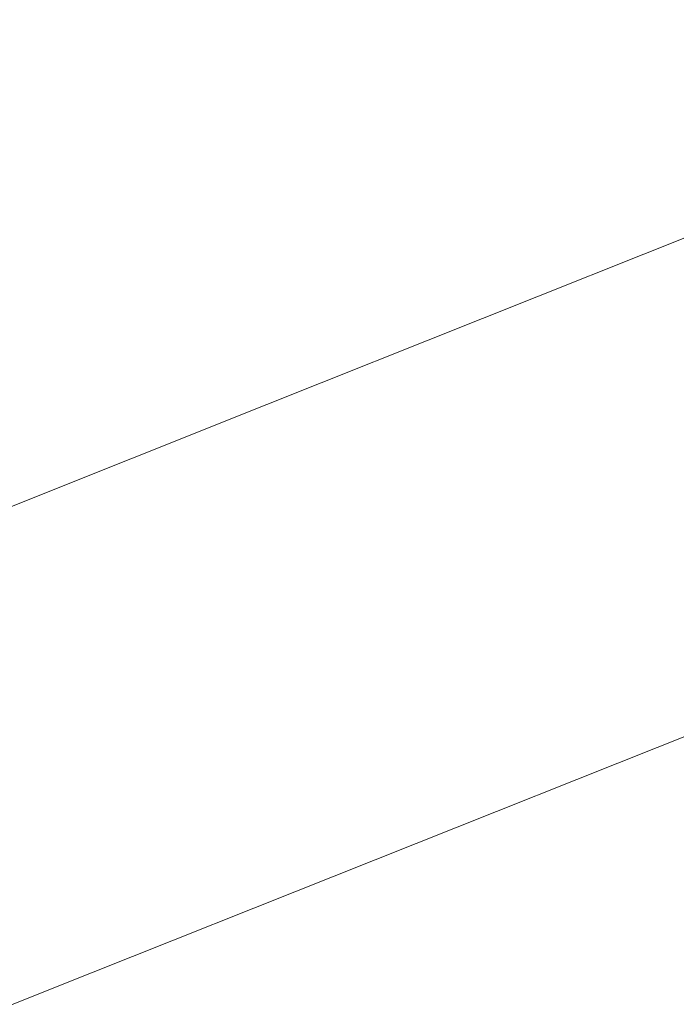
# Model space of a CAD drawing. Extents: x 1620613 to 1693141, y 557269 to 607790.
# Tile 99 of 256: x 1620789.28 to 1620790.71, y 607300.99 to 607303.14. Entities that reach past the tile are written whole.
import ezdxf

# ---------------------------------------------------------------- set-up
doc = ezdxf.new("R2010")
doc.units = 0
doc.header["$LTSCALE"] = 10
doc.header["$MEASUREMENT"] = 0
doc.linetypes.add('DGN Style 2', pattern=[7.346996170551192, 4.408197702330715, -2.938798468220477])
doc.linetypes.add('DGN Style 3', pattern=[10.28579463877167, 7.346996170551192, -2.938798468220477])
doc.layers.add('DT_X_Contour_Minor', color=136, linetype='DGN Style 3', lineweight=0)
doc.layers.add('SV_X_Top_of_Bank', color=97, linetype='DGN Style 2', lineweight=0)

# ---------------------------------------------------------------- blocks, each defined once
blk = doc.blocks.new('*U1004')
at = {"layer": 'DT_X_Contour_Minor', "transparency": 33554559, "flags": 128}
for points, elevation in [([(-26.4221577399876, 51.95833175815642), (-27.71982852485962, 51.03469212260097), (-27.97437398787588, 50.85364810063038), (-28.18186575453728, 50.70636159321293), (-28.34230382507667, 50.59283259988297), (-28.4556881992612, 50.51306112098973), (-28.69530826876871, 50.34534719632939), (-28.85981133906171, 50.20753661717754), (-29.17360549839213, 49.91989032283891), (-29.63669074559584, 49.48240831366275), (-30.24906708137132, 48.8950905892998), (-32.08112542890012, 47.12912903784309), (-32.72328845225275, 46.49489483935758), (-33.27573376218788, 45.91666340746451), (-33.73846135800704, 45.39443474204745), (-34.11147124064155, 44.92820884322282), (-34.98654064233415, 43.75961013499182), (-35.37127004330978, 43.30610329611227), (-35.86915619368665, 42.82203181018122), (-36.48019909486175, 42.30739567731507), (-37.20439874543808, 41.76219489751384), (-39.28647348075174, 40.2675732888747), (-39.98611710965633, 39.74158006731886), (-40.52349194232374, 39.28456660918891), (-40.89859798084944, 38.89653291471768), (-41.11143522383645, 38.57747898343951), (-41.46264281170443, 37.81864151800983), (-41.56407973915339, 37.53517833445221), (-41.60498482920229, 37.25391688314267), (-41.58535808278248, 36.97485716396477), (-41.50519949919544, 36.69799917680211), (-40.98988515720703, 35.41113261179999), (-41.36458870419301, 35.2114997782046), (-41.40116681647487, 35.18857666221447), (-41.35031391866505, 35.20536424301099), (-41.21203001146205, 35.26186252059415), (-40.98631509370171, 35.35807149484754), (-40.26783396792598, 35.66757635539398), (-40.02239461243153, 35.74966068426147), (-39.8249373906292, 35.76378502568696), (-39.6754623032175, 35.70994937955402), (-39.57396934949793, 35.58815374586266), (-39.36729765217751, 35.17275207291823), (-39.29846415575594, 35.03223562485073), (-39.24696743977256, 34.92223753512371), (-39.21280750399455, 34.84275780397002), (-39.19598434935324, 34.79379643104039), (-39.17423830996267, 34.70392391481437), (-39.19917079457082, 34.65937235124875), (-39.29027777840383, 34.59312204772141), (-39.44755926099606, 34.50517300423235), (-39.67101524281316, 34.39552522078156), (-40.35513052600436, 34.07419947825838), (-40.58325396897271, 33.96678022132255), (-40.75453783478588, 33.8855167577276), (-40.86898212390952, 33.83040908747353), (-40.92658683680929, 33.80145721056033), (-41.00441330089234, 33.7591265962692), (-41.04055930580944, 33.73462800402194), (-41.09062747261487, 33.69288018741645), (-41.15461780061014, 33.63388314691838), (-41.2325302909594, 33.55763688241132), (-41.45885981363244, 33.33131454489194), (-41.55081032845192, 33.24771939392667), (-41.65691473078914, 33.16667569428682), (-41.77717302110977, 33.08818344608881), (-41.91158519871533, 33.01224264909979), (-42.28888952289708, 32.81313579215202), (-42.41095057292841, 32.74687478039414), (-42.49415548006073, 32.69742188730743), (-42.53850424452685, 32.66477711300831), (-42.54399686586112, 32.64894045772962), (-42.50683566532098, 32.62912020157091), (-42.53423417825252, 32.60898901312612), (-42.64430061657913, 32.56346063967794), (-42.83703498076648, 32.49253508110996), (-43.11243727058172, 32.39621233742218), (-43.95706727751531, 32.10548877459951), (-44.25215094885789, 32.00285932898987), (-44.50392945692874, 31.91301366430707), (-44.71240280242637, 31.83595178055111), (-44.8775709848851, 31.77167367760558), (-45.26027925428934, 31.61731044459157), (-45.38764896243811, 31.56564027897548), (-45.48272688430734, 31.5264022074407), (-45.54551302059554, 31.49959622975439), (-45.5760073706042, 31.48522234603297), (-45.61426992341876, 31.46346811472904), (-45.66447487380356, 31.43806682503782), (-45.78639281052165, 31.37817862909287), (-45.98002373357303, 31.28380352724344), (-46.24536764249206, 31.15494151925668), (-47.04856871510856, 30.7653269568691), (-47.38836151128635, 30.6047740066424), (-47.80533909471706, 30.41532607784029), (-48.29950146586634, 30.19698317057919), (-48.87084862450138, 29.94974528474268), (-50.49735409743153, 29.25191761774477), (-51.13303793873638, 28.97905882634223), (-51.8202103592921, 28.68385320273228), (-52.55887135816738, 28.3663007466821), (-53.3490209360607, 28.02640145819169), (-55.52473791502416, 27.09020757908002), (-56.49371372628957, 26.66848666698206), (-57.76885342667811, 26.10546933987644), (-59.35015701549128, 25.40115559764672), (-61.23762449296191, 24.55554544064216), (-66.6790896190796, 22.11218980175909), (-68.57485017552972, 21.26142299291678), (-70.18103300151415, 20.54163929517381), (-71.49763809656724, 19.95283870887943), (-72.52466546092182, 19.49502123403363), (-74.8773014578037, 18.44881878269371), (-75.91999211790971, 17.98397094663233), (-77.28358709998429, 17.37407927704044), (-78.96808640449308, 16.61914377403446), (-80.97349003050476, 15.71916443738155), (-86.74910546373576, 13.12582776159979), (-88.72374219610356, 12.23877836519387), (-90.31594081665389, 11.52263268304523), (-91.52570132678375, 10.97739071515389), (-92.3530237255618, 10.60305246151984), (-94.04929930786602, 9.832688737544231), (-94.68466071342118, 9.54443124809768), (-95.31853824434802, 9.257431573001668), (-95.95093189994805, 8.971689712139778), (-96.58184168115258, 8.687205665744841), (-98.26228926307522, 7.930258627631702), (-98.89682115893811, 7.644555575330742), (-99.54008116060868, 7.355156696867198), (-100.1920692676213, 7.06206199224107), (-100.8527854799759, 6.765271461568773), (-102.6263328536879, 5.968902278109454), (-103.2449727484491, 5.690073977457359), (-103.7707319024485, 5.450865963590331), (-104.2036103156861, 5.251278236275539), (-104.5436079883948, 5.091310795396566), (-105.3264274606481, 4.717558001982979), (-105.6287788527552, 4.573821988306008), (-105.9487184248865, 4.422928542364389), (-106.2862461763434, 4.264877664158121), (-106.6413621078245, 4.099669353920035), (-107.6117888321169, 3.649570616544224), (-107.9746458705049, 3.481720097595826), (-108.3353969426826, 3.315742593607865), (-108.6940420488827, 3.151638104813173), (-109.0505811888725, 2.989406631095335), (-109.9985442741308, 2.55928672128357), (-110.3086120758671, 2.420033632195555), (-110.5278431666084, 2.324864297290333), (-110.6562375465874, 2.273778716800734), (-110.6937952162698, 2.266776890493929), (-110.6728333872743, 2.306883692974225), (-110.6862926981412, 2.310373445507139), (-110.7423920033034, 2.290762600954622), (-110.8411313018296, 2.24805115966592), (-110.9825105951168, 2.182239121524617), (-111.4163753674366, 1.975939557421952), (-111.5617474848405, 1.90787255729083), (-111.6724652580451, 1.858396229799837), (-111.7485286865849, 1.827510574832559), (-111.7899377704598, 1.815215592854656), (-111.8541562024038, 1.807216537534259), (-111.8952114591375, 1.794595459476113), (-111.9702134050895, 1.76273151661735), (-112.0791620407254, 1.71162470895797), (-112.2220573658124, 1.641275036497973), (-112.6483738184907, 1.428018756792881), (-112.8175543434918, 1.34328058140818), (-113.0053585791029, 1.249008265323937), (-113.2117865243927, 1.145201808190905), (-113.4368381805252, 1.031861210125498), (-114.0618075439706, 0.7169074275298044), (-114.2700324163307, 0.618599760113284), (-114.4259800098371, 0.5598920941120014), (-114.5296503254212, 0.5407844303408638), (-114.5810433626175, 0.5612767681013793), (-114.6483884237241, 0.6687230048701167), (-114.6723631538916, 0.7065127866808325), (-114.6937785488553, 0.7392974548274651), (-114.7126346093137, 0.7670770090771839), (-114.7289313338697, 0.7898514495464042), (-114.799010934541, 0.884453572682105), (-115.0863380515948, 0.9425401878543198), (-115.1710306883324, 0.9323459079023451), (-115.3019684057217, 0.8768688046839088), (-115.4791512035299, 0.7761088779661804), (-115.702579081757, 0.6300661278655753), (-116.3600468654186, 0.180241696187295), (-116.6101513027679, -0.01975269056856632), (-116.8673637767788, -0.2823675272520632), (-117.131684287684, -0.6076028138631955), (-117.4031128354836, -0.995458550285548), (-118.1363996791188, -2.11323444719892), (-118.4312717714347, -2.533009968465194), (-118.765922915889, -2.954004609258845), (-119.1403531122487, -3.376218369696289), (-119.5545623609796, -3.79965124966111), (-120.712159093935, -4.930431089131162), (-121.2576473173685, -5.398751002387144), (-122.025914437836, -5.955625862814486), (-123.0169604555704, -6.601055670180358), (-124.2307853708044, -7.33504042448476), (-127.7646903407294, -9.410406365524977), (-129.0504631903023, -10.16678530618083), (-130.2573530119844, -10.87939767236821), (-131.3853598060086, -11.54824346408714), (-132.4344835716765, -12.17332268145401), (-135.1269695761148, -13.78184516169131), (-136.0246570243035, -14.31878836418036), (-136.6983548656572, -14.72322611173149), (-137.1480630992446, -14.99515840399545), (-137.3737817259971, -15.13458524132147), (-137.677045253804, -15.32971620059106), (-137.9974270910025, -15.53586171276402), (-138.7311249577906, -16.00795002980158), (-139.8781388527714, -16.74598115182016), (-141.4384687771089, -17.74995507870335), (-146.1504366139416, -20.78180929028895), (-147.8899061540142, -21.88109677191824), (-149.5743388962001, -22.90506855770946), (-151.2037348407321, -23.85372464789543), (-152.7780939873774, -24.72706504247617), (-156.9030026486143, -26.95555183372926), (-158.2580997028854, -27.68774060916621), (-159.2297093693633, -28.21294184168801), (-159.8178316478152, -28.53115553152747), (-160.0224665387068, -28.64238167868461), (-160.0568430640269, -28.66300134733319), (-160.0893978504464, -28.68125328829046), (-160.1612798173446, -28.72054435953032), (-160.2724889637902, -28.78087456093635), (-160.4230252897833, -28.8622438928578), (-160.8768917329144, -29.10728095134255), (-161.2334875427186, -29.31818412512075), (-161.9628751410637, -29.7671158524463), (-163.0650545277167, -30.45407613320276), (-164.540025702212, -31.3790649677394), (-168.9703378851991, -34.16307326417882), (-170.4930653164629, -35.11789278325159), (-171.7385134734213, -35.89434511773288), (-172.7066823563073, -36.49243026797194), (-173.3975719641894, -36.91214823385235), (-174.8702385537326, -37.79357323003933), (-175.577311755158, -38.18167739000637), (-176.5940314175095, -38.68492112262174), (-177.9203975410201, -39.30330442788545), (-179.5564101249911, -40.0368273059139), (-184.331972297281, -42.14640774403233), (-185.9600141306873, -42.86267835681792), (-187.2624680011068, -43.4293048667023), (-188.2393339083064, -43.84628727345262), (-188.890611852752, -44.11362557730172), (-190.1932357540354, -44.62700225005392), (-190.8766222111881, -44.90431178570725), (-191.9498136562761, -45.35120788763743), (-193.4128100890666, -45.9676905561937), (-195.265611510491, -46.75375979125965), (-200.7261552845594, -49.0760598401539), (-202.5265453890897, -49.8416973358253), (-203.8323078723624, -50.39688478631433), (-204.6434427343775, -50.74162219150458), (-204.9599499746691, -50.87590955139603), (-205.1444657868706, -50.9534091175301), (-205.4094279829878, -51.06469744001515), (-206.0659277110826, -51.34043773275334), (-207.1139649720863, -51.78062999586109), (-208.5535397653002, -52.38527422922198), (-212.9144559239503, -54.21692814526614), (-214.4953707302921, -54.87517555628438), (-215.9674280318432, -55.47617735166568), (-217.3306278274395, -56.01993353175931), (-218.5849701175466, -56.50644409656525), (-221.7847395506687, -57.72747811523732), (-222.8509311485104, -58.13458622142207), (-223.6496788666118, -58.44013502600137), (-224.1809827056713, -58.64412452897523), (-224.4448426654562, -58.74655473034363), (-224.7918773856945, -58.88428953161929), (-225.0772514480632, -58.99538952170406), (-225.673097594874, -59.22538839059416), (-226.5794158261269, -59.57428613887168), (-227.796206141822, -60.04208276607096), (-231.4549430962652, -61.44807227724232), (-232.9376689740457, -62.02218422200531), (-234.6417938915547, -62.69002792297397), (-236.5673178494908, -63.4516033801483), (-238.7142408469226, -64.3069105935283), (-244.7345675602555, -66.71270550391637), (-246.739514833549, -67.51349833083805), (-248.2391116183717, -68.111530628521), (-249.2333579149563, -68.50680239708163), (-249.72225372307, -68.69931363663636), (-250.3521752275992, -68.94232956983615), (-250.7275681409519, -69.0684500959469), (-251.3813057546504, -69.26454972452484), (-252.313388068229, -69.53062845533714), (-253.523815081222, -69.86668628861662), (-257.1227467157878, -70.85614598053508), (-258.6074759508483, -71.22436795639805), (-260.3624649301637, -71.58693911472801), (-262.3877136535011, -71.94385945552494), (-264.6832221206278, -72.2951289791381), (-271.1649243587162, -73.22431328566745), (-272.2743608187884, -73.87685941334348), (-270.7413935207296, -75.13760956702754), (-266.5660224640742, -77.00656374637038), (-259.7482476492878, -79.48372195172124), (-238.0443097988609, -86.90041586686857), (-230.9031500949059, -89.32110521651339), (-225.7576243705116, -91.02065282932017), (-222.6077326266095, -91.99905870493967), (-221.453474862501, -92.2563228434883), (-221.0362994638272, -91.98083823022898), (-220.7937196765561, -91.94951449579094), (-220.3788618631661, -92.06215675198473), (-219.7917260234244, -92.31876499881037), (-219.0323121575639, -92.71933923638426), (-216.7775044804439, -93.9794918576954), (-215.9991035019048, -94.38683808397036), (-215.3550063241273, -94.66376229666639), (-214.8452129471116, -94.81026449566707), (-214.4697233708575, -94.82634468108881), (-213.0308142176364, -94.59706751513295), (-209.0644522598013, -93.2959824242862), (-208.0970566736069, -93.20292095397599), (-206.8947393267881, -93.48134443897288), (-205.4575002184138, -94.13125287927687), (-203.7853393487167, -95.15264627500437), (-199.0130146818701, -98.3716752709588), (-197.5992905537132, -99.25004037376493), (-196.9373616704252, -99.47086393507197), (-197.0272280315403, -99.03414595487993), (-197.8688896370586, -97.93988643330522), (-201.1157142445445, -94.14513898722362), (-202.1445991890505, -92.86694454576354), (-202.7961355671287, -91.87842180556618), (-203.0703233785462, -91.1795707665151), (-202.9671626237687, -90.77039142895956), (-201.6052657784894, -89.53678849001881), (-196.2946542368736, -87.53550001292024), (-195.1693159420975, -87.08935588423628), (-194.06927743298, -86.60861856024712), (-192.994538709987, -86.09328804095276), (-191.9450997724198, -85.54336432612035), (-189.1803289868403, -84.0307768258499), (-188.1064418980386, -83.47586562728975), (-186.9583587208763, -82.94557265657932), (-185.7360794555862, -82.43989791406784), (-184.4396041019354, -81.9588413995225), (-180.8834083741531, -80.70884833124), (-179.6824118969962, -80.28517202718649), (-178.7465692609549, -79.95163791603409), (-178.0758804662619, -79.70824599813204), (-177.6703455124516, -79.55499627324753), (-176.9424574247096, -79.26651993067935), (-176.675729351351, -79.16141957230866), (-176.4214611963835, -79.06247575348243), (-176.1796529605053, -78.96968847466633), (-175.9503046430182, -78.88305773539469), (-175.3553223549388, -78.6602511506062), (-174.762106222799, -78.4298333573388), (-173.4286945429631, -77.90568491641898), (-171.3550873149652, -77.08780582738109), (-168.5412845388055, -75.9761960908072), (-160.0508830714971, -72.6202625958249), (-157.2561313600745, -71.51578799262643), (-155.2396773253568, -70.71931430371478), (-154.001520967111, -70.2308415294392), (-153.5416622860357, -70.0503696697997), (-153.3531027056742, -69.97977926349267), (-153.2682810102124, -69.9421778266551), (-153.155235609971, -69.88231632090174), (-153.0139665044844, -69.800194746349), (-152.8444736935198, -69.69581310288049), (-152.3548612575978, -69.38778196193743), (-152.1645990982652, -69.27370018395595), (-151.9610219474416, -69.16247820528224), (-151.74412980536, -69.05411602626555), (-151.5139226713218, -68.94861364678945), (-150.8822836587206, -68.6710870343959), (-150.2915771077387, -68.4260573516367), (-148.9931867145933, -67.89911326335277), (-146.9871124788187, -67.09025476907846), (-144.2733544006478, -65.99948186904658), (-136.0930877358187, -62.71486826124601), (-133.3686395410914, -61.62607873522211), (-131.3304949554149, -60.82317036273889), (-129.9786539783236, -60.30614314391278), (-129.313116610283, -60.07499707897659), (-128.4534217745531, -59.83978244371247), (-128.1407040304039, -59.72982814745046), (-127.8473219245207, -59.57637623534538), (-127.573275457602, -59.3794267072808), (-127.3185646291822, -59.13897956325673), (-126.1750305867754, -57.91539845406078), (-125.6638016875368, -57.54778814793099), (-125.5201019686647, -57.45771540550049), (-125.3081009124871, -57.34504445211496), (-125.027798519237, -57.20977528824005), (-124.67919478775, -57.05190791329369), (-123.658516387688, -56.60079729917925), (-123.3162236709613, -56.45018668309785), (-123.0548543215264, -56.33668779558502), (-122.8744083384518, -56.26030063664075), (-122.774885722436, -56.22102520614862), (-122.6173899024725, -56.16577302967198), (-122.578404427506, -56.13100091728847), (-122.5795698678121, -56.06812371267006), (-122.6208862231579, -55.97714141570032), (-122.702353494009, -55.85805402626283), (-123.176219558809, -55.23673432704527), (-123.2689925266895, -55.26020671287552), (-123.27880088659, -55.26118479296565), (-123.2684661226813, -55.25405943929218), (-123.2379882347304, -55.2388306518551), (-123.1873672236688, -55.21549843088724), (-123.0255203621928, -55.14247459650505), (-122.9375661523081, -55.10604744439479), (-122.7950886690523, -55.05153386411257), (-122.5980879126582, -54.97893385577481), (-122.3465638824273, -54.88824741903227), (-121.6031354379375, -54.62230168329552), (-121.3172286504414, -54.51236278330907), (-121.0170796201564, -54.38200538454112), (-120.7026883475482, -54.2312294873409), (-120.3740548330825, -54.06003509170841), (-119.4787091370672, -53.57629203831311), (-119.1806481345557, -53.41567858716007), (-118.9579743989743, -53.29664552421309), (-118.8106879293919, -53.2191928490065), (-118.7387887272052, -53.18332056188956), (-118.6475738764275, -53.14310164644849), (-118.5940182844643, -53.11962995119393), (-118.5017626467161, -53.07937905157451), (-118.370806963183, -53.02234894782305), (-118.2011512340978, -52.94853963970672), (-117.697135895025, -52.72934254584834), (-117.5315163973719, -52.65704004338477), (-117.4126694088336, -52.60453035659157), (-117.3405949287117, -52.57181348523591), (-117.3152929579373, -52.5588894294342), (-117.3101843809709, -52.55081570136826), (-117.2631252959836, -52.52895948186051), (-117.1257794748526, -52.46944611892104), (-116.8981469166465, -52.37227561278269), (-116.5802276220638, -52.23744796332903), (-115.6120605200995, -51.82769804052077), (-115.2194286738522, -51.65870471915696), (-114.7676584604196, -51.45903719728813), (-114.2567498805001, -51.22869547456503), (-113.6867029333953, -50.96767955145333), (-112.0877265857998, -50.23073815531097), (-111.4670962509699, -49.94613143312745), (-110.8044375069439, -49.64501731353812), (-110.0997503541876, -49.32739579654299), (-109.3530347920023, -48.99326688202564), (-107.3057554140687, -48.08024658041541), (-106.5441058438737, -47.74109617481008), (-105.794616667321, -47.40841018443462), (-105.0572878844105, -47.08218860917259), (-104.3321194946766, -46.76243144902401), (-102.4145509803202, -45.91836490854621), (-101.5012583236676, -45.51471419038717), (-100.1995567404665, -44.93681194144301), (-98.50944623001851, -44.18465816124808), (-96.43092679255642, -43.25825285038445), (-90.37032972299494, -40.55550331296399), (-88.25751306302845, -39.61251305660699), (-86.46451088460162, -38.81060444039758), (-84.9913231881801, -38.14977746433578), (-83.8379499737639, -37.63003212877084), (-81.18870737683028, -36.43215342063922), (-80.25277914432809, -36.00904832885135), (-79.43192639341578, -35.63814208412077), (-78.72614912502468, -35.31943468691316), (-78.13544733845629, -35.05292613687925), (-76.71367655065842, -34.4118351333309), (-75.96444420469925, -34.0753918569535), (-74.78307525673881, -33.54688028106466), (-73.16956970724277, -32.82630040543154), (-71.1239275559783, -31.91365223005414), (-65.0926996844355, -29.22383269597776), (-63.05558418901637, -28.31482348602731), (-61.46765860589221, -27.60516050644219), (-60.32892293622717, -27.09484375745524), (-59.63937717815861, -26.78387323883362), (-58.39950837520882, -26.22041349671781), (-57.97896558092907, -26.02894983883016), (-57.64723880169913, -25.8771536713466), (-57.40432803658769, -25.7650249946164), (-57.25023328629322, -25.69256380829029), (-56.95773530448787, -25.55222396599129), (-56.81331861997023, -25.48196517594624), (-56.59944205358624, -25.37644368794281), (-56.31610560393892, -25.23565950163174), (-55.96330927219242, -25.05961261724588), (-54.92990587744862, -24.54313732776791), (-54.55293985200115, -24.35628810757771), (-54.19709432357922, -24.18309691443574), (-53.86236929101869, -24.02356374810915), (-53.54876475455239, -23.87768860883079), (-52.74064665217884, -23.50689893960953), (-52.47525161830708, -23.38610528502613), (-52.28515509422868, -23.30181657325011), (-52.17035707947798, -23.25403280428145), (-52.13085757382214, -23.24275397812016), (-52.12592357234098, -23.26135036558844), (-52.10117963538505, -23.25621700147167), (-52.03064832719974, -23.22686961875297), (-51.91432964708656, -23.17330821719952), (-51.75222359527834, -23.09553279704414), (-51.25889096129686, -22.85584631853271), (-51.05811752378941, -22.75836918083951), (-50.82579668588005, -22.64570262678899), (-50.56192844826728, -22.51784665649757), (-50.2665128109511, -22.37480126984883), (-49.43667457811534, -21.97309435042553), (-49.17018562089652, -21.84487856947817), (-48.99309742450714, -21.7615114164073), (-48.90540998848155, -21.72299289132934), (-48.90712331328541, -21.72932299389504), (-49.03089319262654, -21.80600143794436), (-49.05063169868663, -21.82155339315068), (-49.01701980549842, -21.81070042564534), (-48.93005751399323, -21.77344253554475), (-48.7897448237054, -21.70977972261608), (-48.34444378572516, -21.50480565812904), (-48.17551681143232, -21.45221952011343), (-48.00271166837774, -21.44819165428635), (-47.82602835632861, -21.49272206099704), (-47.64546687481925, -21.58581074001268), (-46.7937975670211, -22.13352721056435), (-42.2364000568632, -18.93331495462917), (-41.3104534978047, -18.22286632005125), (-40.48578418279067, -17.46303995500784), (-39.76239211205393, -16.65383585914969), (-39.140277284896, -15.79525403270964), (-37.61634073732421, -13.43986552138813), (-37.04584322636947, -12.63717082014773), (-36.47730310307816, -11.99562810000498), (-35.91072036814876, -11.51523736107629), (-35.34609502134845, -11.19599860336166), (-33.84303728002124, -10.55956455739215), (-33.33886044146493, -10.34608286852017), (-32.95362323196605, -10.18296333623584), (-32.68732565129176, -10.07020596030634), (-32.53996769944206, -10.00781074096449), (-32.30559933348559, -9.908573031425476), (-31.90467404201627, -9.634235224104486), (-30.87767444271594, -8.885650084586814), (-29.22460053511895, -7.662817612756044), (-26.9454523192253, -5.96573780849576), (-20.03295799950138, -0.8078618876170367), (-17.72287080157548, 0.9096714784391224), (-15.97697994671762, 2.193864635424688), (-14.79528543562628, 3.044717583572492), (-14.17778726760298, 3.462230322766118), (-13.28338727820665, 3.997810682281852), (-12.96057946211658, 4.195819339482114), (-12.66295600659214, 4.388160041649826), (-12.39051691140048, 4.574832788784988), (-12.14326217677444, 4.75583758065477), (-11.51749536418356, 5.230959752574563), (-11.00479138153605, 5.565659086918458), (-9.93600454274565, 6.213415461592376), (-8.311134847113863, 7.174228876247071), (-6.130182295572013, 8.448099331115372), (0.4271349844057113, 12.26249659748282), (2.594258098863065, 13.52337980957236), (4.177639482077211, 14.44523149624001), (5.177279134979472, 15.02805165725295), (5.593177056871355, 15.27184029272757), (5.923915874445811, 15.46990128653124), (6.12780222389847, 15.59505155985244), (6.49140715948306, 15.82195663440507), (7.014730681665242, 16.15061651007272), (7.697772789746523, 16.58103118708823), (11.25797932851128, 18.82706088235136), (20.18971190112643, 20.77616461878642), (21.90178052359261, 21.057118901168), (23.21010100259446, 21.06465157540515), (24.11467333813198, 20.7987626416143), (24.61549753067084, 20.25945209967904), (26.01059809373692, 17.10468581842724)], 2.200041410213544), ([(-28.66335585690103, 51.7220972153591), (-29.30004596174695, 51.26892201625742), (-29.42493632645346, 51.18009445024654), (-29.52674023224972, 51.10782969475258), (-29.60545768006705, 51.05212774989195), (-29.66108866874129, 51.01298861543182), (-29.77865602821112, 50.93070133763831), (-29.85936793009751, 50.86308585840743), (-30.01332811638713, 50.72195487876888), (-30.24053658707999, 50.50730839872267), (-30.54099334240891, 50.21914641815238), (-31.4398757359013, 49.35269380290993), (-31.75494705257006, 49.04151269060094), (-32.02599920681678, 48.7578088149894), (-32.25303219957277, 48.50158217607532), (-32.43604603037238, 48.27283277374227), (-32.86539069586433, 47.69947068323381), (-33.16645912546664, 47.39634373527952), (-33.74765591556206, 46.91698445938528), (-34.60898106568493, 46.26139285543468), (-35.75043457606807, 45.42956892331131), (-39.16781508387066, 42.9763953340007), (-40.31616411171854, 42.11306466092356), (-41.19817581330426, 41.36295283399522), (-41.81385018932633, 40.72605985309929), (-42.16318723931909, 40.20238571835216), (-42.73963627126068, 38.95687982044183), (-42.90612817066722, 38.49162199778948), (-42.97326709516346, 38.02997795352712), (-42.94105304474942, 37.57194768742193), (-42.8094860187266, 37.1175311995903), (-41.96368295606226, 35.00535307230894), (-42.23085186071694, 34.86301205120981), (-42.26887846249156, 34.84078360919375), (-42.26845730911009, 34.83510157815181), (-42.22958840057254, 34.84596595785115), (-42.15227173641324, 34.87337674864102), (-41.70174920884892, 35.03990206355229), (-41.55750328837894, 34.74459908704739), (-41.52192420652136, 34.67397008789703), (-41.47700664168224, 34.58864150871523), (-41.4227505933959, 34.48861334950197), (-41.35915606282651, 34.37388561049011), (-41.04059179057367, 33.80419047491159), (-41.33739384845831, 33.50739783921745), (-41.41715527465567, 33.43902560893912), (-41.52923867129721, 33.36110576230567), (-41.67364403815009, 33.27363829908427), (-41.85037137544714, 33.17662321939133), (-42.36474023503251, 32.90518618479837), (-42.53114278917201, 32.8148543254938), (-42.64457380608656, 32.7474365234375), (-42.70503328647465, 32.70293277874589), (-42.71252122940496, 32.68134309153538), (-42.66186036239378, 32.65432266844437), (-42.67755569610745, 32.63433251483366), (-42.7626373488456, 32.59462737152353), (-42.91710532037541, 32.53520723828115), (-43.14095960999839, 32.45607211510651), (-43.83041947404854, 32.2187584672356), (-44.07882419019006, 32.13194548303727), (-44.30694344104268, 32.04949176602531), (-44.51477722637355, 31.9713973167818), (-44.70232554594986, 31.8976621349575), (-45.17540711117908, 31.70684733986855), (-45.33285409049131, 31.64297570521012), (-45.4503838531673, 31.59447189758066), (-45.52799640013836, 31.56133591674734), (-45.56569173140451, 31.54356776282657), (-45.61298965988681, 31.5166764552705), (-45.67505008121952, 31.48527686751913), (-45.82575790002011, 31.41124658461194), (-46.06511311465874, 31.29458560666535), (-46.39311572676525, 31.1352939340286), (-47.38598588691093, 30.65367521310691), (-47.77893061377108, 30.46683042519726), (-48.21311217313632, 30.26751010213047), (-48.68853056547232, 30.05571424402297), (-49.20518579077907, 29.83144285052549), (-50.63791550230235, 29.21675175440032), (-51.19786635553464, 28.97640033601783), (-51.80317163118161, 28.71636440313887), (-52.45383132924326, 28.4366439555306), (-53.14984545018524, 28.13723899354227), (-55.06635566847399, 27.31257974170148), (-55.97075848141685, 26.91826044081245), (-57.24658425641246, 26.35379697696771), (-58.89383299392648, 25.61918935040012), (-60.91250469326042, 24.71443756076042), (-66.79085984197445, 22.07490723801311), (-68.81696076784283, 21.16555793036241), (-70.48649718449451, 20.41715774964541), (-71.79946909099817, 19.8297066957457), (-72.75587648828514, 19.40320476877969), (-74.83087686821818, 18.4804651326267), (-75.80085483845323, 18.04787272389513), (-77.15453846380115, 17.44215022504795), (-78.89192774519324, 16.66329763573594), (-81.01302268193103, 15.71131495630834), (-87.18088338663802, 12.94185435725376), (-89.27493008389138, 12.00123585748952), (-90.93117464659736, 11.25647580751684), (-92.14961707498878, 10.70757420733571), (-92.93025736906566, 10.35453105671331), (-94.42822864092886, 9.674227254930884), (-94.98931266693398, 9.419668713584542), (-95.5490862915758, 9.16622094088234), (-96.10754951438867, 8.913883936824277), (-96.66470233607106, 8.662657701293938), (-98.14869599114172, 7.994202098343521), (-98.72580298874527, 7.734375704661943), (-99.34412873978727, 7.456238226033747), (-100.0036732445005, 7.159789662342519), (-100.7044365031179, 6.845030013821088), (-102.6280968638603, 5.981256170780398), (-103.2917161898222, 5.682352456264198), (-103.8398288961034, 5.433471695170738), (-104.2724349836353, 5.234613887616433), (-104.5895344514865, 5.085779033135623), (-105.281124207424, 4.755583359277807), (-105.5584339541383, 4.62387002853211), (-105.871670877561, 4.476376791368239), (-106.2208349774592, 4.313103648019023), (-106.6059262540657, 4.134050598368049), (-107.6807392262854, 3.635535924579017), (-108.0726961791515, 3.454136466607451), (-108.4424573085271, 3.283824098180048), (-108.7900226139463, 3.124598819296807), (-109.1153920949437, 2.976460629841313), (-109.9534496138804, 2.596208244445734), (-110.2272938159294, 2.473625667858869), (-110.4202832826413, 2.391067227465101), (-110.5324180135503, 2.348532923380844), (-110.5636980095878, 2.346022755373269), (-110.5393050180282, 2.392694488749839), (-110.5549674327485, 2.396755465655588), (-110.6202494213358, 2.37393459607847), (-110.7351509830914, 2.324231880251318), (-110.8996721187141, 2.247647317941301), (-111.4045545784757, 2.007579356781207), (-111.5737221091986, 1.9283707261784), (-111.7025628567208, 1.870795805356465), (-111.7910768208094, 1.834854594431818), (-111.8392640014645, 1.820547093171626), (-111.9139941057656, 1.811238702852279), (-111.961769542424, 1.796551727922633), (-112.049048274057, 1.759472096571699), (-112.1758303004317, 1.699999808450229), (-112.342115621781, 1.618134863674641), (-112.8382142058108, 1.369971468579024), (-113.0243978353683, 1.276749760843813), (-113.2108747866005, 1.183207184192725), (-113.3976450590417, 1.089343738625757), (-113.5847086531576, 0.9951594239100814), (-114.0839359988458, 0.7435734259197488), (-114.2528334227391, 0.6691401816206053), (-114.3851051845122, 0.6345299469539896), (-114.4807512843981, 0.6397427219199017), (-114.539771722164, 0.6847785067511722), (-114.6483253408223, 0.8579712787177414), (-114.6869702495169, 0.918884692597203), (-114.7214897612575, 0.9717303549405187), (-114.7518838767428, 1.016508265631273), (-114.7781525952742, 1.053218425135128), (-114.8911140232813, 1.205707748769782), (-115.3542570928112, 1.299337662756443), (-115.490773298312, 1.282905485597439), (-115.7018320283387, 1.193481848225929), (-115.9874332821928, 1.031066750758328), (-116.3475770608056, 0.7956601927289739), (-117.4073505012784, 0.07058742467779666), (-117.7788057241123, -0.2034798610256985), (-118.0983413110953, -0.4818771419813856), (-118.3659572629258, -0.7646044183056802), (-118.5816535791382, -1.051661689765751), (-119.0876175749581, -1.822921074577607), (-119.2910777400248, -2.112563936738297), (-119.5219852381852, -2.403047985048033), (-119.7803400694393, -2.6943732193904), (-120.0661422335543, -2.986539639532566), (-120.8648777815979, -3.766771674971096), (-121.3225887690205, -4.137671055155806), (-122.0966700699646, -4.665195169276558), (-123.1871216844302, -5.349344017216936), (-124.5939436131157, -6.190117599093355), (-128.767295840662, -8.641013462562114), (-130.2369261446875, -9.505103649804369), (-131.5158028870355, -10.25920231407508), (-132.6039260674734, -10.90330945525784), (-133.501295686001, -11.43742507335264), (-135.6399432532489, -12.71507802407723), (-136.3582963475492, -13.14499497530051), (-136.909369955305, -13.47650611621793), (-137.2931640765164, -13.70961144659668), (-137.5096787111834, -13.84431096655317), (-137.8640117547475, -14.07230193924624), (-138.2383458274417, -14.31316231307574), (-139.0955982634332, -14.86475020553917), (-140.4357690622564, -15.72706561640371), (-142.2588582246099, -16.90010854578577), (-147.7643204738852, -20.44252638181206), (-149.7222287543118, -21.68669164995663), (-151.4668569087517, -22.7623740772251), (-152.9982049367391, -23.66957366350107), (-154.3162728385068, -24.40829040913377), (-157.5467470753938, -26.15355794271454), (-158.6090805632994, -26.72762390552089), (-159.3732253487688, -27.14087114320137), (-159.8391814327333, -27.39329965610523), (-160.0069488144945, -27.48490944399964), (-160.05674356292, -27.51477724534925), (-160.0897382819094, -27.53356989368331), (-160.1513763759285, -27.56754698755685), (-160.2416578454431, -27.6167085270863), (-160.3605826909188, -27.68105451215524), (-160.7159067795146, -27.87288973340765), (-160.9950793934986, -28.03800213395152), (-161.5661041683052, -28.38946291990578), (-162.4289811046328, -28.92727209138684), (-163.5837102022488, -29.65142964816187), (-167.0521240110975, -31.83098098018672), (-168.3330390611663, -32.63164036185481), (-169.5744738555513, -33.39895500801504), (-170.7764283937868, -34.13292491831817), (-171.9389026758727, -34.83355009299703), (-174.9861937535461, -36.65742424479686), (-176.1557057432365, -37.33081155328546), (-177.3787734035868, -37.98306786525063), (-178.6553967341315, -38.61419318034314), (-179.9855757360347, -39.22418749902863), (-183.604127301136, -40.82266435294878), (-184.953786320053, -41.41113715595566), (-186.2888497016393, -41.97769792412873), (-187.6093174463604, -42.52234665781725), (-188.9151895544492, -43.04508335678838), (-192.378054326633, -44.40983184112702), (-193.6907164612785, -44.93266471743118), (-195.0315542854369, -45.47760198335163), (-196.4005677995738, -46.04464363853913), (-197.7977570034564, -46.6337896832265), (-201.5611624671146, -48.23431832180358), (-202.8068933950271, -48.76405462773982), (-203.7215320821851, -49.15286706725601), (-204.3050785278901, -49.4007556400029), (-204.557532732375, -49.50772034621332), (-204.7892876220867, -49.60506107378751), (-205.122084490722, -49.7448410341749), (-205.9466589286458, -50.09117536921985), (-207.2630109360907, -50.64406407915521), (-209.0711405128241, -51.40350716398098), (-214.5485228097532, -53.70409455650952), (-216.4640158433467, -54.50409027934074), (-218.1024582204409, -55.17863690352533), (-219.4638499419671, -55.72773442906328), (-220.5481910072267, -56.15138285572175), (-223.0703663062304, -57.11384652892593), (-223.9168219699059, -57.43714301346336), (-224.5645574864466, -57.68518471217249), (-225.0135728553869, -57.85797162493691), (-225.2638680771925, -57.95550375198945), (-225.6663618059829, -58.11524970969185), (-225.9325421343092, -58.21920330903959), (-226.429212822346, -58.41125463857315), (-227.1563738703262, -58.69140369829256), (-228.1140252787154, -59.05965048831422), (-230.9750828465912, -60.15910556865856), (-232.2341146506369, -60.64783893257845), (-233.8654168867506, -61.28944771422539), (-235.8689895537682, -62.08393191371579), (-238.244832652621, -63.03129153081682), (-245.0767748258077, -65.76141773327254), (-247.3358571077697, -66.66393429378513), (-248.9891473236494, -67.32388932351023), (-250.0366454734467, -67.74128282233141), (-250.4783515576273, -67.9161147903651), (-250.8485116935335, -68.05891799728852), (-251.1604747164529, -68.15815091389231), (-251.8187436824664, -68.34874725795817), (-252.8233185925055, -68.63070702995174), (-254.1741994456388, -69.00403022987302), (-258.2382896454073, -70.1213766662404), (-259.91491875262, -70.53719098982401), (-261.8967384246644, -70.9466241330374), (-264.1837486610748, -71.34967609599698), (-266.7759494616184, -71.74634687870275), (-274.0954056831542, -72.79562739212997), (-275.3482357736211, -73.53251449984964), (-273.6171338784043, -74.9562154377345), (-268.9020999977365, -77.06673020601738), (-261.203134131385, -79.86405880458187), (-236.6939825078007, -88.23935350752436), (-228.6428515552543, -90.981510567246), (-222.8713224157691, -92.92651071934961), (-219.3793950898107, -94.07435396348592), (-218.1670695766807, -94.42504030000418), (-217.9736706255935, -94.29732798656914), (-217.8612127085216, -94.28280657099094), (-217.6688881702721, -94.33502655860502), (-217.3966970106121, -94.45398794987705), (-217.0446392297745, -94.63969074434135), (-215.9993296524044, -95.22388673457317), (-215.6384696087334, -95.41272896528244), (-215.3398716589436, -95.54110866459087), (-215.1035358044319, -95.60902583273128), (-214.9294620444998, -95.61648046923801), (-214.2623960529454, -95.51018953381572), (-212.4236245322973, -94.90701760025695), (-211.3693692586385, -95.27248518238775), (-208.9946483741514, -96.62739018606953), (-205.2994618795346, -98.9717326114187), (-200.2838097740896, -102.305512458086), (-185.1481166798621, -112.5148419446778), (-180.6644119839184, -115.3006257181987), (-178.5650677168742, -116.0009799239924), (-178.8500838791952, -114.6159045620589), (-181.5194604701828, -111.1453996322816), (-191.8169452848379, -99.1101470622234), (-195.1750249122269, -95.14225500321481), (-197.5261501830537, -92.26501825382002), (-198.8703210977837, -90.47843681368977), (-199.2075376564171, -89.7825106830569), (-198.4316547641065, -89.0797177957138), (-195.4061593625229, -87.93956867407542), (-194.7024538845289, -87.65115346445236), (-193.8879783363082, -87.27454317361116), (-192.9627327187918, -86.8097378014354), (-191.9267170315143, -86.25673734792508), (-189.0163151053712, -84.6644760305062), (-187.885862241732, -84.08033551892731), (-186.6773050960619, -83.52210997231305), (-185.3906436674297, -82.98979939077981), (-184.0258779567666, -82.48340377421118), (-180.2823636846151, -81.167568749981), (-179.0181060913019, -80.7215757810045), (-178.0329690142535, -80.37047314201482), (-177.3269524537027, -80.11426083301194), (-176.9000564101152, -79.95293885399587), (-176.1338276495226, -79.64926735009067), (-175.8762315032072, -79.54731187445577), (-175.6781146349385, -79.46919907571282), (-175.5394770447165, -79.4149289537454), (-175.4603187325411, -79.3845015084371), (-175.3285356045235, -79.33515189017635), (-174.8662217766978, -79.15331559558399), (-173.5781176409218, -78.64481892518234), (-171.4642231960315, -77.80966187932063), (-168.5245384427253, -76.64784445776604), (-159.584325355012, -73.11411749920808), (-156.6458573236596, -71.9527562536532), (-154.5356130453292, -71.11896773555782), (-153.2535925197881, -70.61275194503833), (-152.7997957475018, -70.43410888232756), (-152.6939693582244, -70.39449101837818), (-152.6463643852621, -70.37338774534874), (-152.5829192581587, -70.33979132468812), (-152.503633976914, -70.2937017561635), (-152.408508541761, -70.23511903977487), (-152.1337205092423, -70.06224093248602), (-152.0269385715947, -69.99821415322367), (-151.9126837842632, -69.93579239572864), (-151.7909561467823, -69.87497566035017), (-151.6617556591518, -69.81576394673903), (-151.307257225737, -69.6600060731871), (-150.7865892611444, -69.44654054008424), (-149.4904591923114, -68.92296234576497), (-147.4188670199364, -68.08927149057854), (-144.5718127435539, -66.94546797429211), (-135.9457185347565, -63.48184171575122), (-133.0872926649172, -62.33768157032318), (-130.9815857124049, -61.50292082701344), (-129.6285976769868, -60.97755948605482), (-129.0283285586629, -60.76159754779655), (-128.4312361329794, -60.59823158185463), (-128.1976767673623, -60.5043540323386), (-127.9448179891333, -60.34524585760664), (-127.6726597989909, -60.12090705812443), (-127.3812021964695, -59.83133763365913), (-125.9760347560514, -58.32780886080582), (-125.8161657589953, -58.21285156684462), (-125.7512496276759, -58.17585428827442), (-125.6250165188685, -58.1141298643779), (-125.4374664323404, -58.02767829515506), (-125.1885993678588, -57.91649958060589), (-124.4431978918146, -57.58705348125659), (-124.1611560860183, -57.4587819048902), (-123.8740817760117, -57.32105175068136), (-123.5819749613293, -57.17386301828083), (-123.2848356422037, -57.01721570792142), (-122.485754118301, -56.5868781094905), (-122.2091005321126, -56.43948820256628), (-121.978450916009, -56.32007168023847), (-121.7938052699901, -56.2286285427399), (-121.6551635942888, -56.16515879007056), (-121.1155117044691, -55.93423784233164), (-120.8633052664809, -55.59544713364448), (-120.8215244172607, -55.51844386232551), (-120.8042703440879, -55.43263006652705), (-120.8115430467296, -55.33800574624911), (-120.843342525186, -55.23457090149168), (-120.9608435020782, -54.94699728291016), (-121.000999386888, -54.84809745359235), (-121.0333413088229, -54.767078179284), (-121.0578692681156, -54.70393946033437), (-121.0745832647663, -54.65868129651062), (-121.134349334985, -54.48919782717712), (-120.8391535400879, -54.3255671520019), (-120.7496332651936, -54.27642424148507), (-120.6075849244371, -54.19912294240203), (-120.4130085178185, -54.09366325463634), (-120.165904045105, -53.96004517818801), (-119.4369213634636, -53.56618578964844), (-119.1930260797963, -53.43487928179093), (-119.0080772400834, -53.33635429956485), (-118.8820748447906, -53.2706108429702), (-118.8150188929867, -53.23764891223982), (-118.7147982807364, -53.19345913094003), (-118.6559550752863, -53.16767004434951), (-118.5545909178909, -53.12344512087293), (-118.4107058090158, -53.06078436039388), (-118.2242997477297, -52.97968776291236), (-117.6705223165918, -52.73884905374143), (-117.4885509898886, -52.65940803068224), (-117.3579700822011, -52.60171399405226), (-117.278779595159, -52.56576694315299), (-117.2509795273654, -52.55156687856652), (-117.2453665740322, -52.54269602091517), (-117.2033268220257, -52.52277257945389), (-117.0814172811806, -52.4696553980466), (-116.879637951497, -52.38334447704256), (-116.597988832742, -52.26383981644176), (-115.7404314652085, -51.90090240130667), (-115.3795960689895, -51.74519667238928), (-114.9402579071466, -51.55028254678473), (-114.4224169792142, -51.316160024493), (-113.8260732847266, -51.04282910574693), (-112.1311530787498, -50.26166879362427), (-111.4732828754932, -49.95998472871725), (-110.7708624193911, -49.64080276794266), (-110.0238917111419, -49.30412291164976), (-109.2323707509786, -48.94994515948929), (-107.0622478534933, -47.98214062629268), (-106.2708308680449, -47.62965386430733), (-105.524172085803, -47.29804697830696), (-104.8222715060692, -46.98731996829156), (-104.1651291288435, -46.6974728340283), (-102.4724270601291, -45.95238697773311), (-101.6161663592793, -45.57374351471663), (-100.3169108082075, -44.99662751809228), (-98.57466040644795, -44.22103898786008), (-96.38941515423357, -43.2469779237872), (-89.97143468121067, -40.38485170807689), (-87.75575667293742, -39.39607936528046), (-85.9222080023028, -38.57635699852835), (-84.47078867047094, -37.92568460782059), (-83.4014986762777, -37.44406219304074), (-81.05956447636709, -36.38513572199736), (-80.23220259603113, -36.01111022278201), (-79.50656760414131, -35.68322857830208), (-78.88265950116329, -35.40149078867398), (-78.36047828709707, -35.16589685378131), (-77.10363090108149, -34.59917150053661), (-76.39172531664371, -34.27964198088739), (-75.1986441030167, -33.74609743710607), (-73.52438726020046, -32.99853786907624), (-71.36895478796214, -32.03696327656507), (-64.97956735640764, -29.18741099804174), (-62.83160034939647, -28.22902048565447), (-61.17973990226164, -27.49101315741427), (-60.02398601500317, -26.97338901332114), (-59.36433868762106, -26.67614805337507), (-58.26675456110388, -26.17734973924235), (-57.89447235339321, -26.00785803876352), (-57.60081382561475, -25.87348167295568), (-57.38577897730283, -25.77422064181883), (-57.24936780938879, -25.71007494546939), (-56.99043626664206, -25.58584020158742), (-56.85282068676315, -25.51876037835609), (-56.63417260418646, -25.41069696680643), (-56.33449201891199, -25.26164996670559), (-55.95377893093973, -25.07161937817), (-54.8305006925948, -24.51022635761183), (-54.42835901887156, -24.31061814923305), (-54.06439267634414, -24.13283828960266), (-53.73860166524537, -23.97688677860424), (-53.45098598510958, -23.84276361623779), (-52.73491127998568, -23.51420631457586), (-52.49968865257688, -23.40738071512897), (-52.33107679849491, -23.33332189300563), (-52.22907571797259, -23.2920298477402), (-52.19368541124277, -23.28350457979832), (-52.1881256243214, -23.30445956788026), (-52.1602433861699, -23.29867513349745), (-52.08076651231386, -23.26560558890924), (-51.94969500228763, -23.20525093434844), (-51.76702885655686, -23.11761116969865), (-51.21112628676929, -22.84752498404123), (-50.9964290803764, -22.74327124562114), (-50.76926438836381, -22.63307466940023), (-50.52963221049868, -22.5169352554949), (-50.27753254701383, -22.39485300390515), (-49.58864346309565, -22.06137654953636), (-49.37009269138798, -21.95659541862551), (-49.23110718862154, -21.89235936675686), (-49.17168695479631, -21.86866839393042), (-49.19183198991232, -21.88552250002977), (-49.35163910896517, -21.98452688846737), (-49.3771247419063, -22.00460700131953), (-49.33372630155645, -21.99059404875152), (-49.22144378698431, -21.94248803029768), (-49.04027719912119, -21.86028894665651), (-48.46532086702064, -21.59563396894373), (-48.25667408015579, -21.52164932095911), (-48.06195096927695, -21.49818661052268), (-47.88115153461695, -21.5252458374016), (-47.71427577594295, -21.6028270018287), (-47.28783865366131, -21.87707269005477), (-47.14352265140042, -21.97119530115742), (-47.03040248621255, -22.04787886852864), (-46.94847815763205, -22.10712339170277), (-46.89774966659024, -22.14892887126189), (-46.80406813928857, -22.23715809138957), (-46.77389289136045, -22.26847884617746), (-46.75362829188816, -22.29626919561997), (-46.74327434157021, -22.32052913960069), (-46.7428310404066, -22.34125867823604), (-46.76388714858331, -22.42975891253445), (-46.48259858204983, -22.47773711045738), (-46.3857663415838, -22.45273684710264), (-46.21582186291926, -22.35717397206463), (-45.97276514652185, -22.19104848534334), (-45.65659619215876, -21.95436038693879), (-44.71599599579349, -21.22910864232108), (-44.29573215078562, -20.9127490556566), (-43.74039076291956, -20.50760910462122), (-43.04997183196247, -20.01368878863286), (-42.22447535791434, -19.43098810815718), (-39.84304803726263, -17.75874580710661), (-39.00926831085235, -17.12909249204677), (-38.29399962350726, -16.49431427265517), (-37.6972419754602, -15.85441114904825), (-37.21899536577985, -15.20938312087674), (-36.10168579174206, -13.48247517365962), (-35.68341225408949, -12.89396085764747), (-35.26657382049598, -12.42359887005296), (-34.85117049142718, -12.07138921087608), (-34.4372022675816, -11.83733188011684), (-33.33520047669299, -11.37071543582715), (-32.96555148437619, -11.21419636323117), (-32.68310585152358, -11.09460147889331), (-32.48786357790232, -11.01193078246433), (-32.37982466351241, -10.96618427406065), (-32.20799203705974, -10.89342583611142), (-31.81004378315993, -10.61468690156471), (-30.74507349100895, -9.83303892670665), (-29.01308116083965, -8.548481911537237), (-26.61406679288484, -6.761015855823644), (-19.32733242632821, -1.323894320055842), (-16.91412359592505, 0.4734842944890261), (-15.13954787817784, 1.787778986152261), (-14.00360527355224, 2.618989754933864), (-13.50629578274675, 2.967116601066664), (-13.03164795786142, 3.251342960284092), (-12.84495030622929, 3.368106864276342), (-12.6408432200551, 3.505228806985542), (-12.41932669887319, 3.662708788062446), (-12.18040074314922, 3.840546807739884), (-11.520052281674, 4.341925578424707), (-11.00302574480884, 4.681154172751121), (-9.947207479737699, 5.322805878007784), (-8.352597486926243, 6.266880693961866), (-6.219195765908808, 7.513378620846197), (4.993859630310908, 14.0360228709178), (5.909814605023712, 14.30634518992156), (6.092026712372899, 14.36251355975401), (6.246110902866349, 14.41516624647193), (6.372067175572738, 14.46430325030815), (6.46989553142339, 14.50992457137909), (6.693267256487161, 14.62689385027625), (7.10172760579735, 14.73841521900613), (8.159579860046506, 14.98525236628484), (9.866824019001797, 15.36740529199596), (12.22346008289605, 15.88487399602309), (19.37367879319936, 17.44521157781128), (21.74557896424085, 17.89900309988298), (23.49861544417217, 18.09012447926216), (24.63278823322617, 18.01857571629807), (25.14809733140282, 17.68435681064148), (26.10885784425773, 15.51177158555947)], 2.600041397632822)]:
    blk.add_lwpolyline(points, dxfattribs=dict(at, elevation=elevation))

msp = doc.modelspace()

# ---------------------------------------------------------------- linework, layer by layer
at = {"layer": 'SV_X_Top_of_Bank', "extrusion": (0.007114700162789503, -0.05176716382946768, 0.9986338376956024), "elevation": -18855.21206843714, "flags": 128}
msp.add_lwpolyline([(1688341.399474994, 380495.2335694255), (1688359.531308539, 380495.7043637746), (1688370.463455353, 380498.0725351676), (1688395.572580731, 380506.740670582), (1688420.940108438, 380511.7574321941), (1688444.138128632, 380518.355338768), (1688467.22231404, 380528.7305743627), (1688491.262317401, 380540.2151339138), (1688508.535586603, 380545.2887184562), (1688513.5223003, 380548.4010002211), (1688516.051220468, 380548.1495454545), (1688520.39603739, 380549.3039635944), (1688525.368929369, 380551.0706712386)], dxfattribs=at)
at = {"layer": 'SV_X_Top_of_Bank', "extrusion": (0.04489057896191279, -0.1067836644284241, 0.9932683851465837), "elevation": 8952.639644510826, "flags": 128}
msp.add_lwpolyline([(1729619.200279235, -67683.47041249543), (1729610.048117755, -67689.2494116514), (1729593.286163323, -67692.1110974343), (1729566.643396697, -67690.50938442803), (1729551.852254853, -67691.88192179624), (1729536.554039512, -67691.83763185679), (1729515.835796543, -67695.68964613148), (1729501.149706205, -67697.72199223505), (1729469.279658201, -67698.3224800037)], dxfattribs=at)

# ---------------------------------------------------------------- block references
at = {"layer": 'DT_X_Contour_Minor', "transparency": 33554559}
msp.add_blockref('*U1004', (1621028.060791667, 607365.3311666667, 1050.599958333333), dxfattribs=at)

doc.saveas('drawing.dxf')
